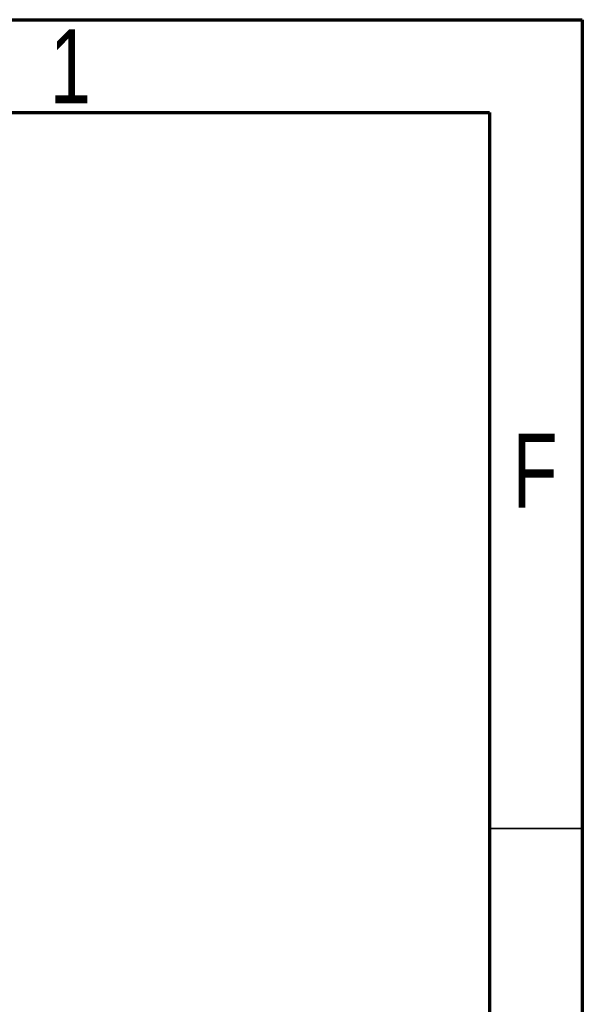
# Model space of a CAD drawing. Header units: millimetres. Extents: x 15 to 415, y 5 to 292.
# Tile 48 of 48: x 385 to 415, y 239 to 292. Entities that reach past the tile are written whole.
import ezdxf

# ---------------------------------------------------------------- set-up
doc = ezdxf.new("R2010")
doc.units = ezdxf.units.MM
doc.styles.add('SLDTEXTSTYLE0', font='TXT', dxfattribs={"width": 0.75})

msp = doc.modelspace()

# ---------------------------------------------------------------- linework, layer by layer
at = {"color": 7, "linetype": 'Continuous', "lineweight": 70}
for p, q in [((15, 292), (415, 292)), ((415, 292), (415, 5)), ((20, 287), (410, 287)), ((410, 287), (410, 10))]:
    msp.add_line(p, q, dxfattribs=at)
at = {"color": 7, "linetype": 'Continuous', "lineweight": 35}
msp.add_line((410, 248.5), (415, 248.5), dxfattribs=at)

# ---------------------------------------------------------------- texts
at = {"color": 7, "linetype": 'Continuous', "lineweight": 0, "char_height": 3.96875, "attachment_point": 2, "style": 'SLDTEXTSTYLE0'}
for s, insert in [('1', (387.460037, 291.475836)), ('F', (412.45774, 269.725836))]:
    msp.add_mtext(s, dxfattribs=dict(at, insert=insert))

doc.saveas('drawing.dxf')
